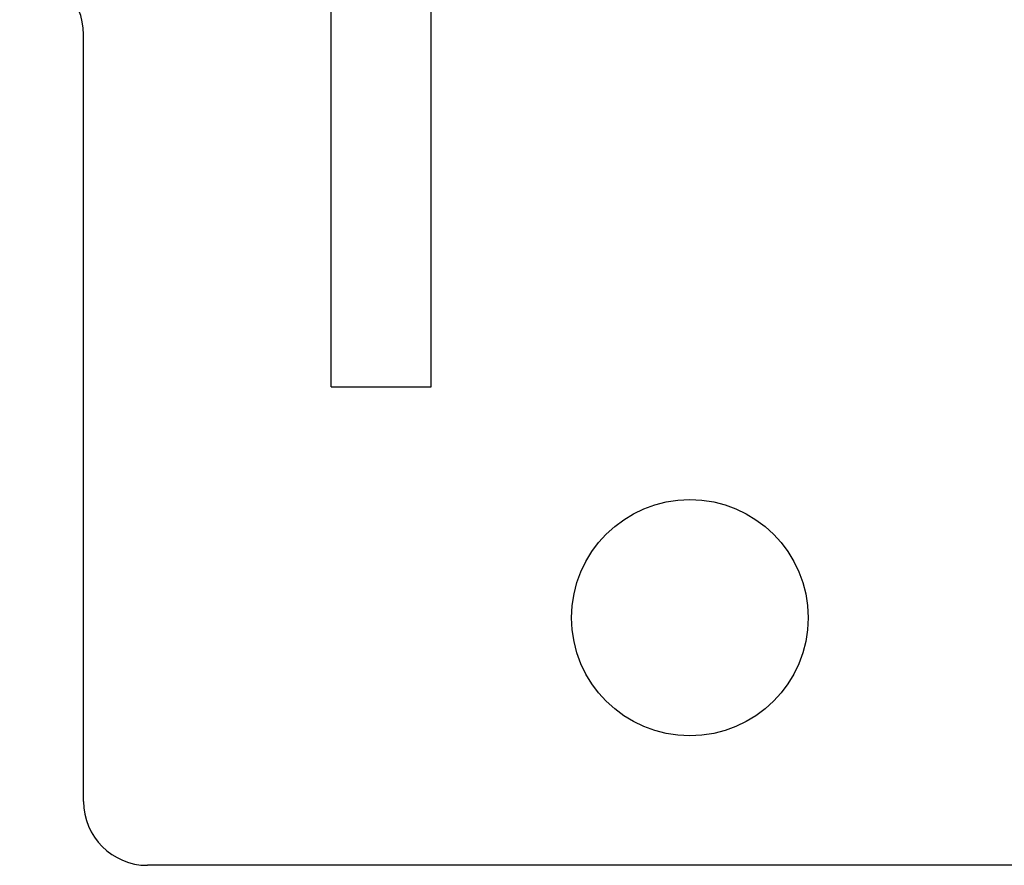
# Model space of a CAD drawing. Header units: inches. Extents: x 0 to 274, y 0 to 177.
# Tile 112 of 138: x 110.04 to 111.27, y 144.93 to 145.99. Entities that reach past the tile are written whole.
import ezdxf

# ---------------------------------------------------------------- set-up
doc = ezdxf.new("R2010")
doc.units = ezdxf.units.IN
doc.header["$LTSCALE"] = 15.069778
doc.header["$MEASUREMENT"] = 0
doc.linetypes.add('HIDDEN', pattern=[0.2, 0.1, -0.1])
doc.layers.add('DEFAULT_2', color=8, linetype='HIDDEN')

msp = doc.modelspace()

# ---------------------------------------------------------------- linework, layer by layer
at = {"layer": 'DEFAULT_2', "color": 8, "linetype": 'HIDDEN'}
for p, q in [((110.4267, 145.5276), (110.4267, 146.8599)), ((110.5517, 145.5276), (110.5517, 146.8599)), ((110.1167, 145.0087), (110.1167, 145.9687)), ((110.4267, 145.5276), (110.5517, 145.5276)), ((111.5547, 144.9287), (110.1967, 144.9287))]:
    msp.add_line(p, q, dxfattribs=at)
msp.add_circle((110.8757, 145.2387), 0.148, dxfattribs=at)
for centre, start, end in [((110.0367, 145.9687), 0, 90), ((110.1967, 145.0087), 180, 270)]:
    msp.add_arc(centre, 0.08, start, end, dxfattribs=at)

doc.saveas('drawing.dxf')
